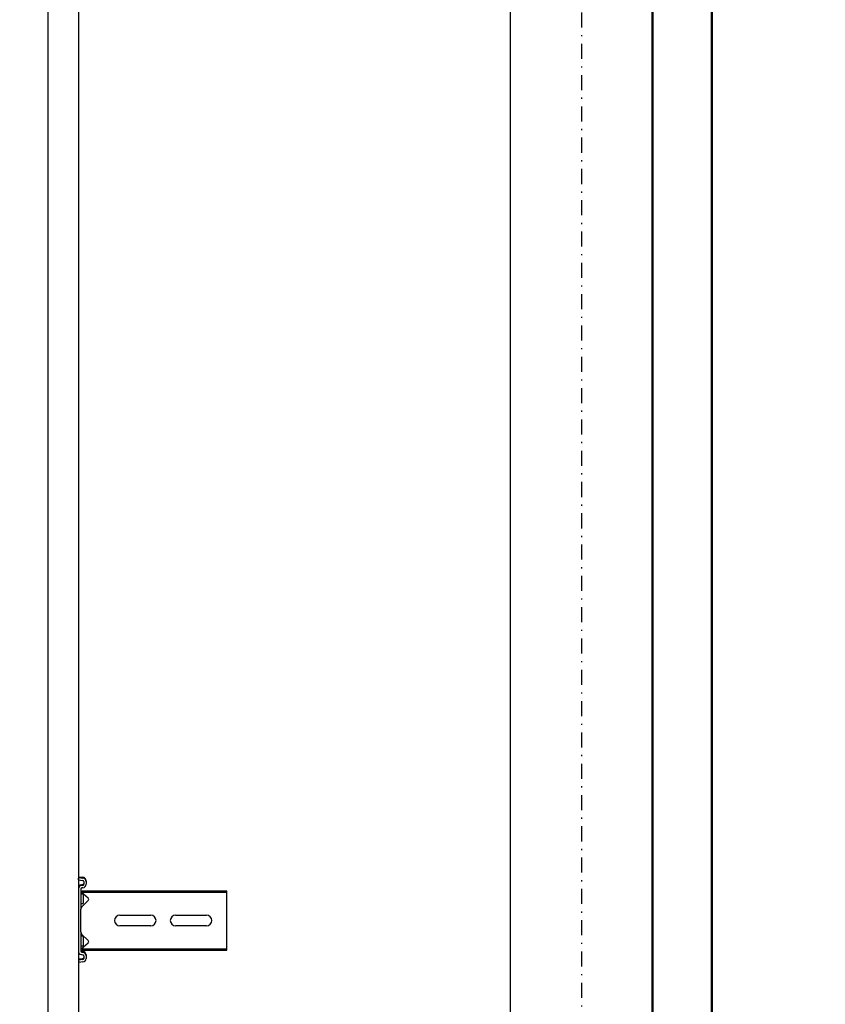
# Model space of a CAD drawing. Header units: centimetres. Extents: x 0 to 55409, y -2708 to 14680.
# Tile 149 of 215: x 51025 to 51093, y 4583 to 4667. Entities that reach past the tile are written whole.
import ezdxf

# ---------------------------------------------------------------- set-up
doc = ezdxf.new("R2010")
doc.units = ezdxf.units.CM
doc.header["$LTSCALE"] = 0.01
doc.linetypes.add('DASHDOT2', pattern=[12.7, 6.35, -3.175, 0, -3.175])
for name, color, linetype in [('A-Grid', 191, 'DASHDOT2'), ('A-konstrukcja', 7, 'Continuous'), ('CKOPIS_WIDOK', 3, 'Continuous')]:
    doc.layers.add(name, color=color, linetype=linetype)
doc.layers.add('CKPOM_POWIERZ', color=1, linetype='Continuous', plot=False)
doc.layers.add('CKSCIANY_PRZEKR', color=6, linetype='Continuous', lineweight=50)

# ---------------------------------------------------------------- blocks, each defined once
blk = doc.blocks.new('A$7E8814A102C37C')
at = {"layer": 'A-Grid', "ltscale": 20}
blk.add_lwpolyline([(1500, -50), (1500, -2068)], dxfattribs=at)
at = {"layer": 'CKOPIS_WIDOK'}
for points in [[(-11, -406), (1511, -406), (1511, -1678), (-11, -1678)], [(-6, -411), (1506, -411), (1506, -1673), (-6, -1673)]]:
    blk.add_lwpolyline(points, close=True, dxfattribs=at)
blk = doc.blocks.new('A$7E8814B27261F1')
at = {"color": 7, "linetype": 'Continuous'}
for p, q in [((636.73, 325.5), (711.34, 325.5)), ((711.34, 325.5), (4186.6, 325.5)), ((711.34, 300), (636.73, 300)), ((4186.6, 300), (711.34, 300)), ((725.73, 299.74), (723.75, 299.5)), ((724.16, 296.13), (723.75, 299.5)), ((726.45, 299.74), (725.73, 299.74)), ((726.15, 296.38), (725.73, 299.74)), ((726.86, 296.38), (726.45, 299.74)), ((785.65, 300), (733.42, 300)), ((786.37, 300), (785.65, 300)), ((793.34, 299.74), (792.93, 296.38)), ((794.06, 299.74), (793.34, 299.74)), ((793.34, 299.74), (795.32, 299.5)), ((794.06, 299.74), (796.04, 299.5)), ((795.32, 299.5), (794.91, 296.13)), ((796.04, 299.5), (795.32, 299.5)), ((796.04, 299.5), (795.63, 296.13)), ((729.33, 295.5), (727.14, 295.5)), ((729.33, 293.5), (727.14, 293.5)), ((730.05, 293.5), (729.33, 293.5)), ((730.45, 297.37), (730.32, 296.38)), ((732.43, 297.12), (732.31, 296.13)), ((733.15, 297.12), (733.02, 296.13)), ((749.67, 298), (733.42, 298)), ((734.17, 296.55), (735.3, 297.54)), ((734.17, 296.55), (734.17, 286.5)), ((735.3, 297.54), (740.4, 291.67)), ((735.3, 297.54), (735.3, 286.5)), ((737.86, 298), (737.86, 296)), ((745.86, 296), (737.86, 296)), ((742.16, 291.61), (747.76, 297.21)), ((745.86, 296), (745.86, 298)), ((746.32, 296), (745.86, 296)), ((746.32, 296), (746.32, 298)), ((749.67, 298), (751.98, 298)), ((751.98, 298), (766.27, 298)), ((766.27, 298), (768.58, 298)), ((785.65, 298), (768.58, 298)), ((770.49, 297.21), (776.09, 291.61)), ((773.36, 298), (773.36, 296)), ((781.36, 296), (773.36, 296)), ((777.85, 291.67), (782.95, 297.54)), ((781.36, 296), (781.36, 298)), ((781.61, 296), (781.36, 296)), ((781.82, 296.24), (781.82, 298)), ((782.95, 297.54), (784.08, 296.55)), ((782.95, 297.54), (782.95, 286.5)), ((784.08, 296.55), (784.08, 286.5)), ((786.76, 296.13), (786.64, 297.12)), ((788.75, 296.38), (788.63, 297.37)), ((789.47, 296.38), (789.34, 297.37)), ((791.93, 295.5), (789.74, 295.5)), ((791.93, 293.5), (789.74, 293.5)), ((792.65, 293.5), (791.93, 293.5)), ((734.17, 286.5), (734.17, 175)), ((735.3, 286.5), (735.3, 175)), ((782.95, 286.5), (782.95, 175)), ((784.08, 286.5), (784.08, 175)), ((754.62, 239), (754.62, 265)), ((763.62, 265), (763.62, 239)), ((754.62, 192), (754.62, 218)), ((763.62, 218), (763.62, 192)), ((734.17, 175), (735.3, 175)), ((735.3, 175), (740.4, 175)), ((740.4, 175), (742.16, 175)), ((742.16, 175), (747.76, 175)), ((747.76, 175), (749.67, 175)), ((749.67, 175), (768.58, 175)), ((768.58, 175), (770.49, 175)), ((770.49, 175), (776.09, 175)), ((776.09, 175), (777.85, 175)), ((777.85, 175), (782.95, 175)), ((782.95, 175), (784.08, 175))]:
    blk.add_line(p, q, dxfattribs=at)
for centre, radius, start, end in [((741.31, 292.46), 1.2, 221, 315), ((749.67, 295.3), 2.7, 90, 135), ((768.58, 295.3), 2.7, 45, 90), ((776.94, 292.46), 1.2, 225, 319), ((759.12, 265), 4.5, 0, 180), ((759.12, 239), 4.5, 180, 0), ((759.12, 218), 4.5, 0, 180), ((759.12, 192), 4.5, 180, 0)]:
    blk.add_arc(centre, radius, start, end, dxfattribs=at)
for centre, major_axis, start_param, end_param in [((733.42, 297), (0, 3), 0, 1.448623), ((785.65, 297), (0, -3), 1.692969, 3.141593), ((786.37, 297), (0, -3), 1.692969, 3.141593), ((727.14, 296.5), (0, -3), 4.834562, 6.283185), ((727.14, 296.5), (0, -1), 4.834562, 6.283185), ((727.86, 296.5), (0, -1), 4.834562, 6.283185), ((729.33, 296.5), (0, 1), 3.141593, 4.590216), ((729.33, 296.5), (0, 3), 3.141593, 4.590216), ((730.05, 296.5), (0, 3), 3.141593, 4.590216), ((733.42, 297), (0, 1), 0, 1.448623), ((734.14, 297), (0, 1), 0, 1.448623), ((785.65, 297), (0, -1), 1.692969, 3.141593), ((789.74, 296.5), (0, -3), 4.834562, 6.283185), ((789.74, 296.5), (0, -1), 4.834562, 6.283185), ((790.46, 296.5), (0, -1), 4.834562, 6.283185), ((791.93, 296.5), (0, 1), 3.141593, 4.590216), ((791.93, 296.5), (0, 3), 3.141593, 4.590216), ((792.65, 296.5), (0, 3), 3.141593, 4.590216)]:
    blk.add_ellipse(centre, major_axis=major_axis, ratio=0.999962, start_param=start_param, end_param=end_param, dxfattribs=at)

msp = doc.modelspace()

# ---------------------------------------------------------------- linework, layer by layer
at = {"layer": 'CKPOM_POWIERZ'}
for points in [[(49578.82, 5764.604), (51066.82, 5764.604), (51066.82, 4526.604), (49578.82, 4526.604)], [(51083.82, 4526.604), (52566.82, 4526.604), (52566.82, 5764.604), (51083.82, 5764.604)]]:
    msp.add_lwpolyline(points, close=True, dxfattribs=at)
at = {"layer": 'CKSCIANY_PRZEKR'}
for p, q in [((51078.82, 5095.604), (51078.82, 4514.604)), ((51083.82, 5095.604), (51083.82, 4509.604))]:
    msp.add_line(p, q, dxfattribs=at)

# ---------------------------------------------------------------- block references
at = {"layer": 'A-Grid', "lineweight": -3}
msp.add_blockref('A$7E8814A102C37C', (49572.82, 6187.604), dxfattribs=at)
at = {"layer": 'A-konstrukcja', "xscale": 0.1, "yscale": 0.1, "zscale": 0.1, "rotation": 89.99999999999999}
msp.add_blockref('A$7E8814B27261F1', (51060.429, 4514.625), dxfattribs=at)

doc.saveas('drawing.dxf')
